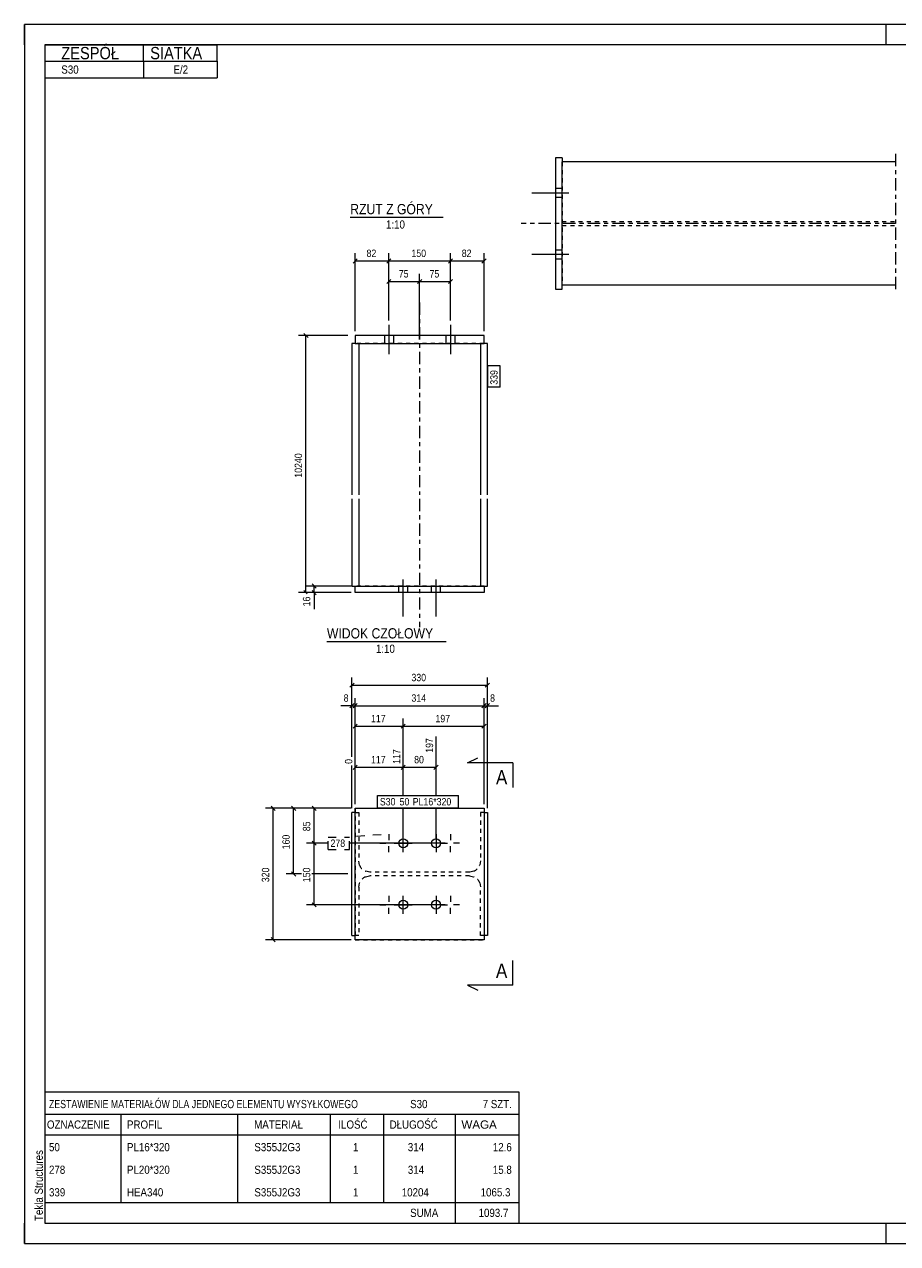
# Model space of a CAD drawing. Header units: millimetres. Extents: x 0 to 420, y 0 to 297.
# Tile 1 of 2: x 0 to 213, y 0 to 297. Entities that reach past the tile are written whole.
import ezdxf

# ---------------------------------------------------------------- set-up
doc = ezdxf.new("R2010")
doc.units = ezdxf.units.MM
for name, pattern in [('XKITLINE00', [0]), ('XKITLINE01', [4, 1, -1, 1, -1]), ('XKITLINE02', [4, 2, -2]), ('XKITLINE03', [6, 3, -1, 1, -1])]:
    doc.linetypes.add(name, pattern=pattern)
for name, color, linetype, lineweight in [('Arkusz rysunku', 3, 'Continuous', 0), ('Element', 2, 'Continuous', 0), ('Inny typ obiektu', 7, 'Continuous', 0), ('Przekrój', 7, 'Continuous', 0), ('Wymiar', 4, 'Continuous', 0), ('Znak elementu', 2, 'Continuous', 0), ('Śruba', 3, 'Continuous', 0)]:
    doc.layers.add(name, color=color, linetype=linetype, lineweight=lineweight)
doc.styles.add('ARIAL', font='ARIAL.TTF')

msp = doc.modelspace()

# ---------------------------------------------------------------- linework, layer by layer
at = {"layer": 'Arkusz rysunku', "linetype": 'XKITLINE00', "lineweight": 0}
for p, q in [((420, 297), (0, 297)), ((0, 297), (0, 0)), ((0, 292), (0, 297)), ((5, 297), (0, 297)), ((210, 292), (210, 297)), ((415, 292), (5, 292)), ((5, 292), (5, 5)), ((0, 0), (0, 5)), ((5, 5), (415, 5)), ((210, 0), (210, 5)), ((0, 0), (420, 0))]:
    msp.add_line(p, q, dxfattribs=at)
at = {"layer": 'Element', "linetype": 'XKITLINE00', "lineweight": 0}
for p, q in [((131.04, 264.5), (129.44, 264.5)), ((129.44, 264.5), (129.44, 232.5)), ((131.04, 264.5), (131.04, 263.5)), ((131.04, 233.5), (131.04, 263.5)), ((212.29, 263.5), (131.04, 263.5)), ((129.44, 232.5), (131.04, 232.5)), ((131.04, 232.5), (131.04, 233.5)), ((212.29, 233.5), (131.04, 233.5)), ((80.62, 221.23), (80.62, 219.23)), ((112.02, 221.23), (80.62, 221.23)), ((112.02, 219.23), (112.02, 221.23)), ((80.62, 219.23), (79.82, 219.23)), ((79.82, 219.23), (79.82, 182.43)), ((80.62, 219.23), (112.02, 219.23)), ((81.47, 219.23), (81.47, 182.43)), ((111.17, 219.23), (111.17, 182.43)), ((112.82, 219.23), (112.02, 219.23)), ((112.82, 182.43), (112.82, 219.23)), ((79.82, 181.43), (79.82, 160.18)), ((81.47, 181.43), (81.47, 160.18)), ((111.17, 181.43), (111.17, 160.18)), ((112.82, 160.18), (112.82, 181.43)), ((79.82, 160.18), (80.62, 160.18)), ((80.62, 158.58), (80.62, 160.18)), ((80.62, 160.18), (112.02, 160.18)), ((112.02, 158.58), (80.62, 158.58)), ((112.02, 160.18), (112.02, 158.58)), ((112.02, 160.18), (112.82, 160.18)), ((79.82, 75.04), (79.82, 105.04)), ((80.62, 105.04), (79.82, 105.04)), ((80.62, 74.04), (80.62, 106.04)), ((80.62, 106.04), (112.02, 106.04)), ((112.02, 106.04), (112.02, 74.04)), ((112.02, 105.04), (112.82, 105.04)), ((112.82, 105.04), (112.82, 75.04)), ((79.82, 75.04), (80.62, 75.04)), ((112.82, 75.04), (112.02, 75.04)), ((112.02, 74.04), (80.62, 74.04))]:
    msp.add_line(p, q, dxfattribs=at)
at = {"layer": 'Element', "linetype": 'XKITLINE03', "lineweight": 0}
for p, q in [((212.29, 265.5), (212.29, 231.5)), ((212.29, 248.5), (121.04, 248.5)), ((96.32, 229.23), (96.32, 182.43)), ((96.32, 181.43), (96.32, 150.18)), ((96.32, 90.04), (96.32, 90.04))]:
    msp.add_line(p, q, dxfattribs=at)
at = {"layer": 'Element', "linetype": 'XKITLINE01', "lineweight": 0}
for p, q in [((131.04, 263.5), (131.04, 233.5)), ((131.04, 248.97), (212.29, 248.97)), ((131.04, 248.03), (212.29, 248.03)), ((112.02, 219.23), (80.62, 219.23)), ((112.02, 160.18), (80.62, 160.18)), ((80.62, 106.04), (80.62, 74.04)), ((80.62, 106.04), (112.02, 106.04)), ((80.62, 105.04), (81.47, 105.04)), ((81.47, 105.04), (81.47, 93.21)), ((111.17, 105.04), (111.17, 93.21)), ((112.02, 105.04), (111.17, 105.04)), ((112.02, 106.04), (112.02, 74.04)), ((81.68, 92.18), (81.47, 93.21)), ((111.17, 93.21), (110.96, 92.18)), ((84.17, 90.51), (83.14, 90.72)), ((83.14, 89.36), (84.17, 89.56)), ((108.47, 90.51), (84.17, 90.51)), ((108.47, 89.56), (84.17, 89.56)), ((109.5, 90.72), (108.47, 90.51)), ((108.47, 89.56), (109.5, 89.36)), ((81.47, 86.86), (81.68, 87.9)), ((81.47, 86.86), (81.47, 75.04)), ((110.96, 87.9), (111.17, 86.86)), ((111.17, 75.04), (111.17, 86.86)), ((81.47, 75.04), (80.62, 75.04)), ((112.02, 75.04), (111.17, 75.04)), ((80.62, 74.04), (112.02, 74.04))]:
    msp.add_line(p, q, dxfattribs=at)
for centre, start, end in [((84.17, 93.21), 202.5, 247.5), ((108.47, 93.21), 292.5, 337.5), ((84.17, 86.86), 112.5, 157.5), ((108.47, 86.86), 22.5, 67.5)]:
    msp.add_arc(centre, 2.7, start, end, dxfattribs=at)
at = {"layer": 'Inny typ obiektu', "linetype": 'XKITLINE00', "lineweight": 0}
for p, q in [((5, 292), (47, 292)), ((5, 292), (5, 288)), ((29, 288), (29, 292)), ((47, 288), (47, 292)), ((5, 288), (47, 288)), ((5, 288), (5, 284)), ((29, 288), (29, 284)), ((47, 288), (47, 284)), ((5, 284), (47, 284)), ((79.41, 250), (102.01, 250)), ((73.72, 146.66), (102.8, 146.66)), ((5, 37), (5, 31.5)), ((5, 37), (120.5, 37)), ((120.5, 37), (120.5, 31.5)), ((5, 31.5), (5, 26.5)), ((5, 31.5), (120.5, 31.5)), ((23.5, 31.5), (23.5, 26.5)), ((52, 26.5), (52, 31.5)), ((74.5, 31.5), (74.5, 26.5)), ((87.5, 31.5), (87.5, 26.5)), ((105, 31.5), (105, 26.5)), ((120.5, 31.5), (120.5, 26.5)), ((5, 26.5), (120.5, 26.5)), ((5, 26.5), (5, 21)), ((23.5, 26.5), (23.5, 21)), ((52, 21), (52, 26.5)), ((74.5, 26.5), (74.5, 21)), ((87.5, 26.5), (87.5, 21)), ((105, 26.5), (105, 21)), ((120.5, 26.5), (120.5, 21)), ((5, 21), (5, 15.5)), ((23.5, 21), (23.5, 15.5)), ((52, 15.5), (52, 21)), ((74.5, 21), (74.5, 15.5)), ((87.5, 21), (87.5, 15.5)), ((105, 21), (105, 15.5)), ((120.5, 21), (120.5, 15.5)), ((5, 15.5), (5, 10)), ((23.5, 15.5), (23.5, 10)), ((52, 10), (52, 15.5)), ((74.5, 15.5), (74.5, 10)), ((87.5, 15.5), (87.5, 10)), ((105, 15.5), (105, 10)), ((120.5, 15.5), (120.5, 10)), ((5, 10), (5, 5)), ((5, 10), (120.5, 10)), ((105, 10), (105, 5)), ((120.5, 10), (120.5, 5)), ((5, 5), (120.5, 5))]:
    msp.add_line(p, q, dxfattribs=at)
at = {"layer": 'Przekrój', "linetype": 'XKITLINE00', "lineweight": 0}
for p, q in [((108.02, 117.1), (110.52, 118.35)), ((113.02, 117.1), (108.02, 117.1)), ((119.02, 117.1), (113.02, 117.1)), ((119.02, 117.1), (119.02, 111.1)), ((119.02, 62.97), (119.02, 68.97)), ((108.02, 62.97), (110.52, 61.72)), ((113.02, 62.97), (108.02, 62.97)), ((119.02, 62.97), (113.02, 62.97))]:
    msp.add_line(p, q, dxfattribs=at)
at = {"layer": 'Wymiar', "linetype": 'XKITLINE00', "lineweight": 0}
for p, q in [((80.62, 222.23), (80.62, 241.24)), ((88.82, 224.83), (88.82, 241.24)), ((88.82, 224.83), (88.82, 241.24)), ((103.82, 224.83), (103.82, 241.24)), ((103.82, 224.83), (103.82, 241.24)), ((112.02, 222.23), (112.02, 241.24)), ((81.13, 239.89), (80.11, 238.87)), ((80.62, 239.38), (88.82, 239.38)), ((89.33, 239.89), (88.31, 238.87)), ((89.33, 239.89), (88.31, 238.87)), ((88.82, 239.38), (103.82, 239.38)), ((104.33, 239.89), (103.31, 238.87)), ((104.33, 239.89), (103.31, 238.87)), ((103.82, 239.38), (112.02, 239.38)), ((112.53, 239.89), (111.51, 238.87)), ((89.33, 234.89), (88.31, 233.87)), ((88.82, 224.83), (88.82, 236.24)), ((96.83, 234.89), (95.81, 233.87)), ((96.83, 234.89), (95.81, 233.87)), ((96.32, 220.23), (96.32, 236.24)), ((96.32, 220.23), (96.32, 236.24)), ((104.33, 234.89), (103.31, 233.87)), ((103.82, 224.83), (103.82, 236.24)), ((88.82, 234.38), (96.32, 234.38)), ((96.32, 234.38), (103.82, 234.38)), ((78.82, 221.23), (66.76, 221.23)), ((68.11, 221.74), (69.13, 220.72)), ((68.62, 158.58), (68.62, 221.23)), ((70.11, 160.69), (71.13, 159.67)), ((78.82, 158.58), (66.76, 158.58)), ((68.11, 159.09), (68.94, 158.26)), ((79.62, 160.18), (68.76, 160.18)), ((79.62, 158.58), (68.76, 158.58)), ((70.11, 159.09), (71.13, 158.07)), ((70.62, 158.58), (70.62, 160.18)), ((70.62, 158.58), (70.62, 154.56)), ((70.62, 158.58), (70.62, 154.56)), ((79.82, 118.55), (79.82, 137.9)), ((112.82, 106.04), (112.82, 137.9)), ((80.33, 136.55), (79.31, 135.53)), ((79.82, 136.04), (112.82, 136.04)), ((113.33, 136.55), (112.31, 135.53)), ((79.82, 131.04), (77.13, 131.04)), ((79.82, 131.04), (77.13, 131.04)), ((80.33, 131.55), (79.31, 130.53)), ((79.82, 118.55), (79.82, 132.9)), ((79.82, 131.04), (80.62, 131.04)), ((81.13, 131.55), (80.11, 130.53)), ((81.13, 131.55), (80.11, 130.53)), ((80.62, 107.04), (80.62, 132.9)), ((80.62, 107.04), (80.62, 132.9)), ((80.62, 131.04), (112.02, 131.04)), ((112.53, 131.55), (111.51, 130.53)), ((112.53, 131.55), (111.51, 130.53)), ((112.02, 107.04), (112.02, 132.9)), ((112.02, 107.04), (112.02, 132.9)), ((112.02, 131.04), (112.82, 131.04)), ((113.33, 131.55), (112.31, 130.53)), ((112.82, 106.04), (112.82, 132.9)), ((112.82, 131.04), (115.51, 131.04)), ((112.82, 131.04), (115.51, 131.04)), ((80.62, 107.04), (80.62, 127.9)), ((92.32, 109.14), (92.32, 127.9)), ((92.32, 109.14), (92.32, 127.9)), ((112.02, 107.04), (112.02, 127.9)), ((81.13, 126.55), (80.11, 125.53)), ((80.62, 126.04), (92.32, 126.04)), ((92.83, 126.55), (91.81, 125.53)), ((92.83, 126.55), (91.81, 125.53)), ((92.32, 126.04), (112.02, 126.04)), ((112.53, 126.55), (111.51, 125.53)), ((100.32, 109.14), (100.32, 123.56)), ((92.32, 109.14), (92.32, 120.86)), ((92.32, 109.14), (92.32, 120.86)), ((79.82, 106.04), (79.82, 116.5)), ((79.82, 106.04), (79.82, 116.5)), ((81.13, 116.55), (80.11, 115.53)), ((80.62, 107.04), (80.62, 118.19)), ((80.62, 116.04), (92.32, 116.04)), ((92.83, 116.55), (91.81, 115.53)), ((92.83, 116.55), (91.81, 115.53)), ((92.32, 116.04), (100.32, 116.04)), ((100.83, 116.55), (99.81, 115.53)), ((79.62, 106.04), (58.76, 106.04)), ((60.11, 106.55), (61.13, 105.53)), ((60.62, 74.04), (60.62, 106.04)), ((79.62, 106.04), (63.76, 106.04)), ((65.11, 106.55), (66.13, 105.53)), ((65.62, 90.04), (65.62, 106.04)), ((79.62, 106.04), (68.76, 106.04)), ((70.11, 106.55), (71.13, 105.53)), ((70.62, 97.54), (70.62, 106.04)), ((92.32, 98.54), (92.32, 106.14)), ((92.32, 98.54), (92.32, 106.14)), ((92.32, 98.54), (92.32, 106.14)), ((92.32, 98.54), (92.32, 106.14)), ((100.32, 98.54), (100.32, 106.14)), ((70.11, 98.05), (71.13, 97.03)), ((70.11, 98.05), (71.13, 97.03)), ((74, 97.54), (68.76, 97.54)), ((74, 97.54), (68.76, 97.54)), ((70.62, 82.54), (70.62, 97.54)), ((99.32, 97.54), (79.2, 97.54)), ((99.32, 97.54), (79.2, 97.54)), ((67.5, 90.04), (63.76, 90.04)), ((65.11, 90.55), (66.13, 89.53)), ((78.82, 90.04), (70.02, 90.04)), ((99.32, 82.54), (68.76, 82.54)), ((70.11, 83.05), (71.13, 82.03)), ((60.11, 74.55), (61.13, 73.53)), ((79.62, 74.04), (58.76, 74.04))]:
    msp.add_line(p, q, dxfattribs=at)
at = {"layer": 'Znak elementu', "linetype": 'XKITLINE00', "lineweight": 0}
for p, q in [((112.92, 208.62), (112.92, 213.83)), ((115.92, 213.83), (112.92, 213.83)), ((115.92, 208.62), (115.92, 213.83)), ((115.92, 208.62), (112.92, 208.62)), ((86.02, 109.14), (105.79, 109.14)), ((86.02, 106.14), (86.02, 109.14)), ((105.79, 106.14), (105.79, 109.14)), ((86.02, 106.14), (105.79, 106.14))]:
    msp.add_line(p, q, dxfattribs=at)
at = {"layer": 'Znak elementu', "linetype": 'XKITLINE02', "lineweight": 0}
for p, q in [((74, 99.04), (79.2, 99.04)), ((74, 96.04), (74, 99.04)), ((86.93, 99.61), (79.2, 99.04)), ((79.2, 96.04), (79.2, 99.04)), ((74, 96.04), (79.2, 96.04))]:
    msp.add_line(p, q, dxfattribs=at)
at = {"layer": 'Śruba', "linetype": 'XKITLINE00', "lineweight": 0}
for p, q in [((123.66, 256), (132.66, 256)), ((123.66, 256), (132.66, 256)), ((129.44, 257.1), (131.04, 257.1)), ((129.44, 257.1), (131.04, 257.1)), ((129.44, 254.9), (131.04, 254.9)), ((129.44, 254.9), (131.04, 254.9)), ((123.66, 241), (132.66, 241)), ((123.66, 241), (132.66, 241)), ((129.44, 242.1), (131.04, 242.1)), ((129.44, 242.1), (131.04, 242.1)), ((129.44, 239.9), (131.04, 239.9)), ((129.44, 239.9), (131.04, 239.9)), ((88.82, 223.83), (88.82, 216.63)), ((88.82, 223.83), (88.82, 216.63)), ((103.82, 223.83), (103.82, 216.63)), ((103.82, 223.83), (103.82, 216.63)), ((87.72, 221.23), (87.72, 219.23)), ((87.72, 221.23), (87.72, 219.23)), ((89.92, 221.23), (89.92, 219.23)), ((89.92, 221.23), (89.92, 219.23)), ((102.72, 221.23), (102.72, 219.23)), ((102.72, 221.23), (102.72, 219.23)), ((104.92, 221.23), (104.92, 219.23)), ((104.92, 221.23), (104.92, 219.23)), ((92.32, 152.79), (92.32, 161.79)), ((92.32, 152.79), (92.32, 161.79)), ((100.32, 152.79), (100.32, 161.79)), ((100.32, 152.79), (100.32, 161.79)), ((91.22, 158.58), (91.22, 160.18)), ((91.22, 158.58), (91.22, 160.18)), ((93.42, 158.58), (93.42, 160.18)), ((93.42, 158.58), (93.42, 160.18)), ((99.22, 158.58), (99.22, 160.18)), ((99.22, 158.58), (99.22, 160.18)), ((101.42, 158.58), (101.42, 160.18)), ((101.42, 158.58), (101.42, 160.18)), ((88.82, 99.74), (88.82, 98.27)), ((92.32, 95.34), (92.32, 99.74)), ((100.32, 99.74), (100.32, 95.34)), ((103.82, 99.74), (103.82, 98.27)), ((86.62, 97.54), (88.09, 97.54)), ((88.82, 95.34), (88.82, 96.8)), ((91.02, 97.54), (89.55, 97.54)), ((90.12, 97.54), (94.52, 97.54)), ((102.52, 97.54), (98.12, 97.54)), ((101.62, 97.54), (103.09, 97.54)), ((103.82, 95.34), (103.82, 96.8)), ((106.02, 97.54), (104.55, 97.54)), ((88.82, 84.74), (88.82, 83.27)), ((92.32, 80.34), (92.32, 84.74)), ((100.32, 84.74), (100.32, 80.34)), ((103.82, 84.74), (103.82, 83.27)), ((86.62, 82.54), (88.09, 82.54)), ((88.82, 80.34), (88.82, 81.8)), ((91.02, 82.54), (89.55, 82.54)), ((90.12, 82.54), (94.52, 82.54)), ((102.52, 82.54), (98.12, 82.54)), ((101.62, 82.54), (103.09, 82.54)), ((103.82, 80.34), (103.82, 81.8)), ((106.02, 82.54), (104.55, 82.54))]:
    msp.add_line(p, q, dxfattribs=at)
for centre in [(92.32, 97.54), (100.32, 97.54), (92.32, 82.54), (100.32, 82.54)]:
    msp.add_circle(centre, 1.1, dxfattribs=at)

# ---------------------------------------------------------------- texts
at = {"layer": 'Arkusz rysunku', "style": 'ARIAL', "width": 0.85}
msp.add_text('Tekla Structures', height=2, rotation=90, dxfattribs=at).set_placement((4.5, 5.5))
at = {"layer": 'Inny typ obiektu', "style": 'ARIAL'}
for s, height, width, p in [('ZESPÓŁ', 3, 0.85, (9, 288.5)), ('SIATKA', 3, 0.85, (30.66, 288.5)), ('S30', 2, 0.85, (9, 285)), ('E/2', 2, 0.85, (36.33, 285)), ('RZUT Z GÓRY', 2.5, 0.85, (79.41, 250.75)), ('1:10', 2, 0.85, (88.11, 247.25)), ('WIDOK CZOŁOWY', 2.5, 0.85, (73.72, 147.41)), ('1:10', 2, 0.85, (85.66, 143.91)), ('ZESTAWIENIE MATERIAŁÓW DLA JEDNEGO ELEMENTU WYSYŁKOWEGO', 2, 0.765, (6, 33)), ('S30', 2, 0.85, (94, 33)), ('7', 2, 0.85, (111.69, 33)), (' SZT.', 2, 0.85, (113, 33)), ('OZNACZENIE', 2, 0.85, (5.5, 28)), ('PROFIL', 2, 0.85, (25, 28)), ('MATERIAŁ', 2, 0.85, (56, 28)), ('ILOŚĆ', 2, 0.85, (76.5, 28)), ('DŁUGOŚĆ', 2, 0.85, (89, 28)), ('WAGA', 2, 1.008832, (106.5, 28)), ('50', 2, 0.85, (6, 22.5)), ('PL16*320', 2, 0.85, (25, 22.5)), ('S355J2G3', 2, 0.85, (56.04, 22.5)), ('1', 2, 0.85, (80.09, 22.5)), ('314', 2, 0.85, (93.44, 22.5)), ('12.6', 2, 0.85, (114.15, 22.5)), ('278', 2, 0.85, (6, 17)), ('PL20*320', 2, 0.85, (25, 17)), ('S355J2G3', 2, 0.85, (56.04, 17)), ('1', 2, 0.85, (80.09, 17)), ('314', 2, 0.85, (93.44, 17)), ('15.8', 2, 0.85, (114.15, 17)), ('339', 2, 0.85, (6, 11.5)), ('HEA340', 2, 0.85, (25, 11.5)), ('S355J2G3', 2, 0.85, (56.04, 11.5)), ('1', 2, 0.85, (80.09, 11.5)), ('10204', 2, 0.85, (91.96, 11.5)), ('1065.3', 2, 0.85, (111.18, 11.5)), ('SUMA', 2, 0.85, (94, 6.5)), ('1093.7', 2, 0.85, (110.68, 6.5))]:
    msp.add_text(s, height=height, dxfattribs=dict(at, width=width)).set_placement(p)
at = {"layer": 'Przekrój', "style": 'ARIAL', "width": 0.85}
for p in [(114.91, 111.85), (114.91, 64.72)]:
    msp.add_text('A', height=3.5, dxfattribs=at).set_placement(p)
at = {"layer": 'Wymiar', "style": 'ARIAL', "width": 0.85}
for s, p in [('82', (83.38, 240.34)), ('150', (94.32, 240.34)), ('82', (106.58, 240.34)), ('75', (91.23, 235.34)), ('75', (98.73, 235.34)), ('330', (94.32, 137)), ('8', (77.81, 132)), ('314', (94.32, 132)), ('8', (113.49, 132)), ('117', (84.47, 127)), ('197', (100.17, 127)), ('80', (94.98, 117)), ('117', (84.47, 117))]:
    msp.add_text(s, height=1.8, dxfattribs=at).set_placement(p)
for s, p in [('10240', (67.66, 186.57)), ('16', (69.66, 155.23)), ('197', (99.6, 119.56)), ('117', (91.6, 116.86)), ('0', (79.9, 116.86)), ('85', (69.66, 100.45)), ('160', (64.66, 96.04)), ('320', (59.66, 88.04)), ('150', (69.66, 88.04))]:
    msp.add_text(s, height=1.8, rotation=90.0002, dxfattribs=at).set_placement(p)
at = {"layer": 'Znak elementu', "style": 'ARIAL', "width": 0.85}
msp.add_text('339', height=1.8, rotation=90.0002, dxfattribs=at).set_placement((115.32, 209.22))
for s, p in [('S30', (86.62, 106.74)), ('50', (91.43, 106.74)), ('PL16*320', (94.64, 106.74)), ('278', (74.6, 96.64))]:
    msp.add_text(s, height=1.8, dxfattribs=at).set_placement(p)

doc.saveas('drawing.dxf')
